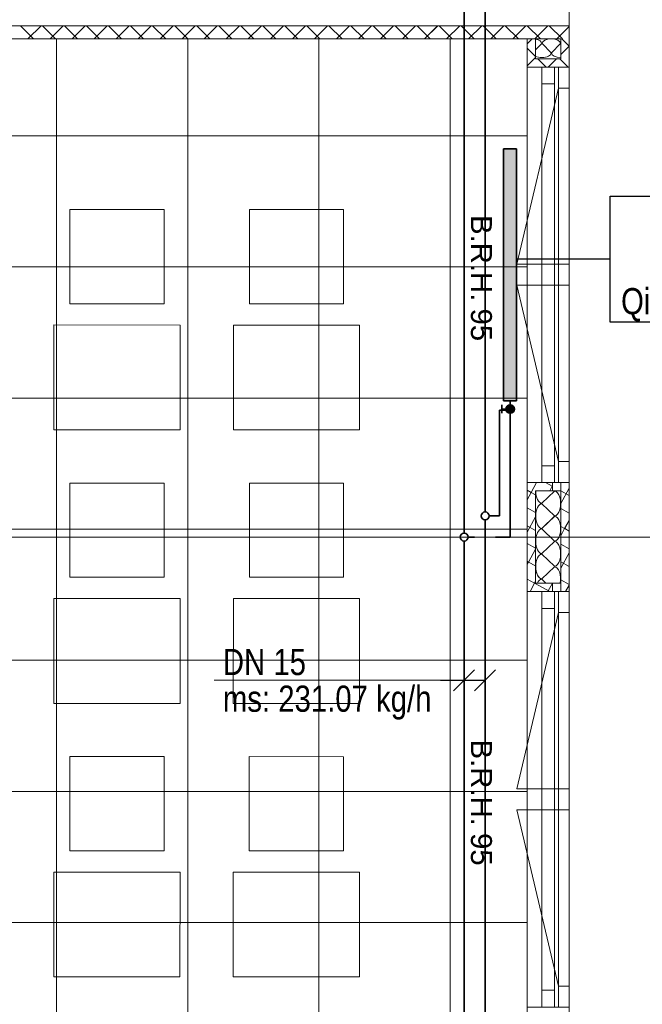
# Model space of a CAD drawing. Extents: x 229 to 926, y 37 to 878.
# Tile 50 of 194: x 622 to 681, y 321 to 415. Entities that reach past the tile are written whole.
import ezdxf
from ezdxf.lldxf.tags import DXFTag

# ---------------------------------------------------------------- set-up
doc = ezdxf.new("R2010")
doc.units = 0
doc.layers.get('0').update_dxf_attribs({"lineweight": 13})
for name, color, linetype, lineweight, true_color, plot in [('A_BI_Aussenwand', 5, 'Continuous', 18, 0x0000ff, False), ('A_BI_Fenster', 1, 'Continuous', 18, 0xff0000, False), ('A_BI_Innenwand', 7, 'Continuous', 18, 0x80ff80, False)]:
    doc.layers.add(name, color=color, linetype=linetype, lineweight=lineweight, true_color=true_color, plot=plot)
for name, color, linetype, lineweight in [('Ausstattung', 7, 'Continuous', 25), ('Axen', 7, 'Continuous', 25), ('Axen-A03ENJ5PI0', 7, 'Continuous', 25), ('Beschriftung', 7, 'Continuous', 25), ('Beschriftung-A03ENJ5NI0', 7, 'Continuous', 25), ('Deckenspiegel', 7, 'Continuous', 25), ('Fenster', 7, 'Continuous', 25), ('Fenster-A03ENJ5TI0', 7, 'Continuous', 25), ('Fullfläche', 7, 'Continuous', 25), ('Fullfläche-A03ENJ5QI0', 7, 'Continuous', 25), ('Wände', 7, 'Continuous', 25), ('Wände-A03ENJ5VI0', 7, 'Continuous', 25), ('X_BI_Text', 7, 'Continuous', 25)]:
    doc.layers.add(name, color=color, linetype=linetype, lineweight=lineweight)
for name, color, linetype, lineweight, true_color in [('H_BI_Heizkoerper', 1, 'Continuous', 35, 0xff0000), ('H_BI_Heizkoerperflaeche', 7, 'Continuous', 35, 0xffcccc), ('H_BI_Ruecklauf', 5, 'fein_strichliert', 35, 0x0000ff), ('H_BI_Vorlauf', 7, 'Continuous', 35, 0xed0e24)]:
    doc.layers.add(name, color=color, linetype=linetype, lineweight=lineweight, true_color=true_color)
doc.styles.get("Standard").update_dxf_attribs({"font": 'arial.ttf'})
tags = doc.linetypes.add('ALL_S25', pattern=[0.001, 0, -0.001]).pattern_tags.tags
tags[6:7] = [DXFTag(74, 4), DXFTag(75, 0), DXFTag(340, '0'), DXFTag(46, 1.0), DXFTag(50, 0.0), DXFTag(44, 0.0), DXFTag(45, 0.0)]
tags[4:5] = [DXFTag(74, 4), DXFTag(75, 0), DXFTag(340, '0'), DXFTag(46, 1.0), DXFTag(50, 0.0), DXFTag(44, 0.0), DXFTag(45, 0.0)]
tags = doc.linetypes.add('ALL_S25-A03ENJ5XI0', pattern=[0.001, 0, -0.001]).pattern_tags.tags
tags[6:7] = [DXFTag(74, 4), DXFTag(75, 0), DXFTag(340, '0'), DXFTag(46, 1.0), DXFTag(50, 0.0), DXFTag(44, 0.0), DXFTag(45, 0.0)]
tags[4:5] = [DXFTag(74, 4), DXFTag(75, 0), DXFTag(340, '0'), DXFTag(46, 1.0), DXFTag(50, 0.0), DXFTag(44, 0.0), DXFTag(45, 0.0)]
tags = doc.linetypes.add('fein_strichliert', pattern=[4, 1, -2, 1]).pattern_tags.tags
tags[8:9] = [DXFTag(74, 4), DXFTag(75, 0), DXFTag(340, '0'), DXFTag(46, 0.0), DXFTag(50, 0.0), DXFTag(44, 0.0), DXFTag(45, 0.0)]
tags[6:7] = [DXFTag(74, 4), DXFTag(75, 0), DXFTag(340, '0'), DXFTag(46, 0.0), DXFTag(50, 0.0), DXFTag(44, 0.0), DXFTag(45, 0.0)]
tags[4:5] = [DXFTag(74, 4), DXFTag(75, 0), DXFTag(340, '0'), DXFTag(46, 0.0), DXFTag(50, 0.0), DXFTag(44, 0.0), DXFTag(45, 0.0)]
tags = doc.linetypes.add('VERDECKT2_S2', pattern=[0.0027, 0.002, -0.0007]).pattern_tags.tags
tags[6:7] = [DXFTag(74, 4), DXFTag(75, 0), DXFTag(340, '0'), DXFTag(46, 1.0), DXFTag(50, 0.0), DXFTag(44, 0.0), DXFTag(45, 0.0)]
tags[4:5] = [DXFTag(74, 4), DXFTag(75, 0), DXFTag(340, '0'), DXFTag(46, 1.0), DXFTag(50, 0.0), DXFTag(44, 0.0), DXFTag(45, 0.0)]
tags = doc.linetypes.add('VERDECKT2_S2-A03ENJ5ZI0', pattern=[0.0027, 0.002, -0.0007]).pattern_tags.tags
tags[6:7] = [DXFTag(74, 4), DXFTag(75, 0), DXFTag(340, '0'), DXFTag(46, 1.0), DXFTag(50, 0.0), DXFTag(44, 0.0), DXFTag(45, 0.0)]
tags[4:5] = [DXFTag(74, 4), DXFTag(75, 0), DXFTag(340, '0'), DXFTag(46, 1.0), DXFTag(50, 0.0), DXFTag(44, 0.0), DXFTag(45, 0.0)]

# ---------------------------------------------------------------- blocks, each defined once
blk = doc.blocks.new('Referenz-A03ENJ5LI0', base_point=(255.728, 65.704))
at = {"layer": 'Ausstattung', "color": 0, "lineweight": -2}
for p, q in [((626.458, 387.595), (626.459, 396.57)), ((626.459, 396.57), (635.434, 396.569)), ((635.434, 396.569), (635.433, 387.594)), ((643.561, 387.593), (643.562, 396.568)), ((643.562, 396.568), (652.537, 396.567)), ((652.537, 396.567), (652.536, 387.592)), ((635.433, 387.594), (626.458, 387.595)), ((652.536, 387.592), (643.561, 387.593)), ((624.932, 375.573), (624.933, 385.563)), ((624.933, 385.563), (636.957, 385.562)), ((636.957, 385.562), (636.955, 375.571)), ((642.035, 375.57), (642.037, 385.561)), ((642.037, 385.561), (654.06, 385.56)), ((654.06, 385.56), (654.058, 375.569)), ((636.955, 375.571), (624.932, 375.573)), ((654.058, 375.569), (642.035, 375.57)), ((626.455, 361.517), (626.456, 370.492)), ((626.456, 370.492), (635.431, 370.491)), ((635.431, 370.491), (635.43, 361.516)), ((643.558, 361.515), (643.559, 370.49)), ((643.559, 370.49), (652.534, 370.489)), ((652.534, 370.489), (652.533, 361.514)), ((635.43, 361.516), (626.455, 361.517)), ((652.533, 361.514), (643.558, 361.515)), ((624.929, 349.495), (624.93, 359.485)), ((624.93, 359.485), (636.953, 359.484)), ((636.953, 359.484), (636.952, 349.493)), ((642.032, 349.493), (642.034, 359.483)), ((642.034, 359.483), (654.056, 359.482)), ((654.056, 359.482), (654.055, 349.491)), ((636.952, 349.493), (624.929, 349.495)), ((654.055, 349.491), (642.032, 349.493)), ((626.452, 335.439), (626.453, 344.414)), ((626.453, 344.414), (635.428, 344.413)), ((635.428, 344.413), (635.426, 335.438)), ((643.555, 335.437), (643.556, 344.412)), ((643.556, 344.412), (652.531, 344.411)), ((652.531, 344.411), (652.53, 335.436)), ((635.426, 335.438), (626.452, 335.439)), ((652.53, 335.436), (643.555, 335.437)), ((624.926, 323.417), (624.927, 333.407)), ((624.927, 333.407), (636.95, 333.406)), ((636.95, 333.406), (636.949, 323.415)), ((642.029, 323.415), (642.03, 333.405)), ((642.03, 333.405), (654.053, 333.404)), ((654.053, 333.404), (654.052, 323.413)), ((636.949, 323.415), (624.926, 323.417)), ((654.052, 323.413), (642.029, 323.415))]:
    blk.add_line(p, q, dxfattribs=at)
at = {"layer": 'Axen', "color": 0, "linetype": 'ALL_S25', "lineweight": -2, "ltscale": 0.13}
for p, q in [((674.034, 66.032), (674.034, 801.546)), ((735.547, 365.346), (301.662, 365.346))]:
    blk.add_line(p, q, dxfattribs=at)
at = {"layer": 'Fenster', "color": 0, "lineweight": -2}
for p, q in [((674.034, 410.146), (670.034, 410.146)), ((673.034, 410.146), (673.034, 370.546)), ((673.034, 408.146), (674.034, 408.146)), ((673.034, 391.346), (674.034, 391.346)), ((674.034, 389.346), (673.034, 389.346)), ((673.034, 372.546), (674.034, 372.546)), ((674.034, 370.546), (670.034, 370.546)), ((674.034, 360.146), (670.034, 360.146)), ((673.034, 360.146), (673.034, 320.546)), ((673.034, 358.146), (674.034, 358.146)), ((673.034, 341.346), (674.034, 341.346)), ((674.034, 339.346), (673.034, 339.346)), ((673.034, 322.546), (674.034, 322.546))]:
    blk.add_line(p, q, dxfattribs=at)
at = {"layer": 'Fenster', "color": 0, "linetype": 'VERDECKT2_S2', "lineweight": -2, "ltscale": 0.13}
for p, q in [((673.034, 408.146), (669.034, 391.346)), ((669.034, 391.346), (673.034, 391.346)), ((669.034, 389.346), (673.034, 389.346)), ((673.034, 372.546), (669.034, 389.346)), ((673.034, 358.146), (669.034, 341.346)), ((669.034, 341.346), (673.034, 341.346)), ((669.034, 339.346), (673.034, 339.346)), ((673.034, 322.546), (669.034, 339.346))]:
    blk.add_line(p, q, dxfattribs=at)
at = {"layer": 'Fullfläche', "color": 0, "lineweight": -2}
for p, q in [((621.742, 414.09), (622.985, 412.846)), ((623.706, 414.09), (622.464, 412.846)), ((623.842, 414.09), (625.085, 412.846)), ((625.806, 414.09), (624.564, 412.846)), ((625.942, 414.09), (627.186, 412.846)), ((627.906, 414.091), (626.663, 412.846)), ((628.043, 414.091), (629.286, 412.846)), ((630.006, 414.091), (628.763, 412.846)), ((630.143, 414.091), (631.387, 412.846)), ((632.106, 414.091), (630.863, 412.846)), ((632.243, 414.091), (633.487, 412.846)), ((634.206, 414.091), (632.962, 412.846)), ((634.343, 414.091), (635.587, 412.846)), ((636.306, 414.092), (635.062, 412.846)), ((636.443, 414.092), (637.688, 412.846)), ((638.406, 414.092), (637.162, 412.846)), ((638.543, 414.092), (639.788, 412.846)), ((640.505, 414.092), (639.261, 412.846)), ((640.643, 414.092), (641.889, 412.846)), ((642.605, 414.092), (641.361, 412.846)), ((642.744, 414.092), (643.989, 412.846)), ((644.705, 414.093), (643.46, 412.846)), ((644.844, 414.093), (646.089, 412.846)), ((646.805, 414.093), (645.56, 412.846)), ((646.944, 414.093), (648.19, 412.846)), ((648.905, 414.093), (647.66, 412.846)), ((649.044, 414.093), (650.29, 412.846)), ((651.005, 414.093), (649.759, 412.846)), ((651.144, 414.093), (652.39, 412.846)), ((653.105, 414.094), (651.859, 412.846)), ((653.244, 414.094), (654.491, 412.846)), ((655.204, 414.094), (653.958, 412.846)), ((655.344, 414.094), (656.591, 412.846)), ((657.304, 414.094), (656.058, 412.846)), ((657.444, 414.094), (658.692, 412.846)), ((659.404, 414.094), (658.158, 412.846)), ((659.545, 414.094), (660.792, 412.846)), ((661.504, 414.095), (660.257, 412.846)), ((661.645, 414.095), (662.892, 412.846)), ((663.604, 414.095), (662.357, 412.846)), ((663.745, 414.095), (664.993, 412.846)), ((665.704, 414.095), (664.456, 412.846)), ((665.845, 414.095), (667.093, 412.846)), ((667.804, 414.095), (666.556, 412.846)), ((667.945, 414.095), (669.194, 412.846)), ((669.904, 414.096), (668.656, 412.846)), ((670.045, 414.096), (671.294, 412.846)), ((672.003, 414.096), (670.755, 412.846)), ((672.145, 414.096), (673.394, 412.846)), ((674.034, 414.027), (672.855, 412.846)), ((670.521, 412.846), (670.034, 412.358)), ((671.417, 412.396), (670.835, 411.789)), ((672.317, 411.496), (671.453, 412.396)), ((673.217, 412.396), (672.353, 411.496)), ((674.031, 412.153), (673.235, 411.358)), ((674.031, 412.157), (673.341, 412.846)), ((674.034, 412.158), (674.033, 412.157)), ((674.034, 412.152), (674.033, 412.153)), ((670.034, 411.954), (670.835, 411.152)), ((670.835, 411.06), (670.035, 410.259)), ((671.041, 410.946), (671.84, 410.146)), ((672.821, 410.946), (672.022, 410.146)), ((673.141, 410.946), (673.235, 410.852)), ((673.942, 410.146), (673.235, 410.852)), ((670.936, 370.546), (670.418, 369.603)), ((671.78, 370.546), (672.431, 370.188)), ((672.431, 370.186), (672.189, 369.746)), ((674.034, 370.018), (673.233, 368.559)), ((670.034, 369.811), (670.414, 369.602)), ((670.415, 369.6), (670.034, 368.906)), ((670.419, 369.601), (670.833, 369.374)), ((672.633, 369.722), (671.433, 368.57)), ((673.233, 369.749), (674.034, 369.308)), ((670.034, 368.117), (670.833, 367.678)), ((671.433, 368.522), (672.633, 367.37)), ((673.233, 368.055), (674.034, 367.614)), ((670.833, 367.277), (670.034, 365.821)), ((672.633, 367.322), (671.433, 366.17)), ((670.034, 366.423), (670.833, 365.984)), ((671.433, 366.122), (672.633, 364.97)), ((673.233, 366.359), (673.603, 366.155)), ((673.604, 366.153), (673.233, 365.478)), ((674.034, 366.934), (673.607, 366.157)), ((673.608, 366.154), (674.034, 365.92)), ((670.034, 364.729), (670.833, 364.29)), ((670.833, 364.193), (670.16, 362.967)), ((672.633, 364.922), (671.433, 363.77)), ((673.233, 364.665), (674.034, 364.224)), ((671.433, 363.722), (672.633, 362.57)), ((674.034, 363.852), (673.233, 362.394)), ((670.034, 363.034), (670.156, 362.966)), ((670.157, 362.964), (670.034, 362.74)), ((670.161, 362.965), (670.833, 362.596)), ((672.633, 362.522), (671.434, 361.37)), ((673.233, 362.971), (674.034, 362.53)), ((670.034, 361.34), (670.743, 360.95)), ((670.743, 360.948), (670.303, 360.146)), ((670.834, 361.109), (670.747, 360.951)), ((670.747, 360.949), (672.206, 360.146)), ((671.434, 361.322), (671.825, 360.946)), ((672.434, 360.94), (671.998, 360.146)), ((673.234, 361.277), (674.034, 360.837)), ((674.034, 360.767), (673.693, 360.146))]:
    blk.add_line(p, q, dxfattribs=at)
for centre, major_axis, start_param, end_param in [((670.535, 412.396), (-0.882, 0), 3.141593, 4.365296), ((672.335, 412.396), (-0.882, 0), 3.141593, 6.283185), ((671.435, 411.496), (-0.882, 0), 0.822547, 1.570796), ((671.435, 411.496), (-0.882, 0), 1.570796, 3.141593), ((673.235, 411.496), (-0.882, 0), 0, 1.570742), ((671.433, 369.746), (0, -1.176), 4.712446, 6.283185), ((672.633, 368.546), (0, -1.176), 0, 3.141593), ((671.433, 367.346), (0, -1.176), 3.141593, 4.712389), ((671.433, 367.346), (0, -1.176), 4.712389, 6.283185), ((672.633, 366.146), (0, -1.176), 0, 3.141593), ((671.433, 364.946), (0, -1.176), 3.141593, 4.712389), ((671.433, 364.946), (0, -1.176), 4.712389, 6.283185), ((672.633, 363.746), (0, -1.176), 0, 3.141593), ((671.433, 362.546), (0, -1.176), 3.141593, 4.712389), ((671.433, 362.546), (0, -1.176), 4.712389, 6.283185), ((672.634, 361.346), (0, -1.176), 1.223663, 3.141593), ((671.434, 360.146), (0, -1.176), 3.141593, 3.964277)]:
    blk.add_ellipse(centre, major_axis=major_axis, ratio=0.5, start_param=start_param, end_param=end_param, dxfattribs=at)
at = {"layer": 'Wände', "color": 0, "lineweight": -2}
for p, q in [((674.034, 365.346), (674.034, 465.346)), ((674.034, 414.096), (554.084, 414.082)), ((673.234, 412.846), (555.334, 412.846)), ((670.034, 412.846), (670.034, 367.846)), ((670.835, 410.946), (670.835, 412.846)), ((673.235, 412.846), (673.235, 410.946)), ((673.235, 410.946), (670.835, 410.946)), ((672.432, 370.546), (672.433, 369.746)), ((673.233, 370.546), (673.234, 360.146)), ((670.834, 360.946), (670.833, 369.746)), ((670.833, 369.746), (673.233, 369.746)), ((670.034, 166.147), (670.034, 367.846)), ((674.034, 215.346), (674.034, 365.346)), ((671.034, 360.946), (670.834, 360.946)), ((673.234, 360.946), (671.034, 360.946)), ((672.434, 360.946), (672.434, 360.146))]:
    blk.add_line(p, q, dxfattribs=at)
at = {"layer": 'Beschriftung', "color": 0, "lineweight": -2, "char_height": 2, "attachment_point": 1, "rotation": 270.00001}
for s, insert in [('{\\fArial;B.R.H.}', (666.676, 396.045)), ('{\\fArial;95}', (666.676, 387.133)), ('{\\fArial;B.R.H.}', (666.676, 346.045)), ('{\\fArial;95}', (666.676, 337.133))]:
    blk.add_mtext(s, dxfattribs=dict(at, insert=insert))
blk = doc.blocks.new('Referenz-A03ENJ62I0', base_point=(255.728, 65.706))
at = {"layer": 'Axen-A03ENJ5PI0', "color": 0, "linetype": 'ALL_S25-A03ENJ5XI0', "lineweight": -2, "ltscale": 0.13}
for p, q in [((674.033, 66.032), (674.033, 801.546)), ((735.547, 365.347), (301.663, 365.347))]:
    blk.add_line(p, q, dxfattribs=at)
at = {"layer": 'Deckenspiegel', "color": 0, "lineweight": -2}
for p, q in [((670.033, 412.847), (555.333, 412.847)), ((625.183, 412.847), (625.183, 169.348)), ((637.683, 412.847), (637.683, 169.348)), ((650.183, 412.847), (650.183, 169.348)), ((662.683, 412.847), (662.683, 169.348)), ((670.034, 169.348), (670.033, 412.847)), ((670.033, 403.597), (555.333, 403.597)), ((670.033, 391.097), (555.333, 391.097)), ((670.033, 378.597), (555.333, 378.597)), ((670.033, 366.097), (555.333, 366.097)), ((670.033, 353.597), (555.333, 353.597)), ((670.033, 341.097), (555.333, 341.097)), ((670.033, 328.598), (555.333, 328.597))]:
    blk.add_line(p, q, dxfattribs=at)
at = {"layer": 'Fenster-A03ENJ5TI0', "color": 0, "lineweight": -2}
for p, q in [((674.033, 410.147), (670.033, 410.147)), ((673.033, 410.147), (673.033, 370.547)), ((673.033, 408.147), (674.033, 408.147)), ((673.033, 391.347), (674.033, 391.347)), ((674.033, 389.347), (673.033, 389.347)), ((673.033, 372.547), (674.033, 372.547)), ((674.033, 370.547), (670.033, 370.547)), ((674.033, 360.147), (670.033, 360.147)), ((673.033, 360.147), (673.033, 320.547)), ((673.033, 358.147), (674.033, 358.147)), ((673.033, 341.347), (674.033, 341.347)), ((674.033, 339.347), (673.033, 339.347)), ((673.033, 322.547), (674.033, 322.547))]:
    blk.add_line(p, q, dxfattribs=at)
at = {"layer": 'Fenster-A03ENJ5TI0', "color": 0, "linetype": 'VERDECKT2_S2-A03ENJ5ZI0', "lineweight": -2, "ltscale": 0.13}
for p, q in [((673.033, 408.147), (669.033, 391.347)), ((669.033, 391.347), (673.033, 391.347)), ((669.033, 389.347), (673.033, 389.347)), ((673.033, 372.547), (669.033, 389.347)), ((673.033, 358.147), (669.033, 341.347)), ((669.033, 341.347), (673.033, 341.347)), ((669.033, 339.347), (673.033, 339.347)), ((673.033, 322.547), (669.033, 339.347))]:
    blk.add_line(p, q, dxfattribs=at)
at = {"layer": 'Fullfläche-A03ENJ5QI0', "color": 0, "lineweight": -2}
for p, q in [((621.742, 414.091), (622.985, 412.847)), ((623.706, 414.091), (622.464, 412.847)), ((623.842, 414.091), (625.085, 412.847)), ((625.806, 414.091), (624.563, 412.847)), ((625.942, 414.091), (627.185, 412.847)), ((627.906, 414.091), (626.663, 412.847)), ((628.042, 414.091), (629.286, 412.847)), ((630.006, 414.092), (628.763, 412.847)), ((630.142, 414.092), (631.386, 412.847)), ((632.105, 414.092), (630.862, 412.847)), ((632.242, 414.092), (633.486, 412.847)), ((634.205, 414.092), (632.962, 412.847)), ((634.342, 414.092), (635.587, 412.847)), ((636.305, 414.092), (635.061, 412.847)), ((636.443, 414.092), (637.687, 412.847)), ((638.405, 414.093), (637.161, 412.847)), ((638.543, 414.093), (639.788, 412.847)), ((640.505, 414.093), (639.261, 412.847)), ((640.643, 414.093), (641.888, 412.847)), ((642.605, 414.093), (641.36, 412.847)), ((642.743, 414.093), (643.988, 412.847)), ((644.704, 414.093), (643.46, 412.847)), ((644.843, 414.093), (646.089, 412.847)), ((646.804, 414.094), (645.559, 412.847)), ((646.943, 414.094), (648.189, 412.847)), ((648.904, 414.094), (647.659, 412.847)), ((649.043, 414.094), (650.289, 412.847)), ((651.004, 414.094), (649.759, 412.847)), ((651.143, 414.094), (652.39, 412.847)), ((653.104, 414.094), (651.858, 412.847)), ((653.244, 414.094), (654.49, 412.847)), ((655.204, 414.095), (653.958, 412.847)), ((655.344, 414.095), (656.591, 412.847)), ((657.304, 414.095), (656.057, 412.847)), ((657.444, 414.095), (658.691, 412.847)), ((659.404, 414.095), (658.157, 412.847)), ((659.544, 414.095), (660.791, 412.847)), ((661.503, 414.095), (660.257, 412.847)), ((661.644, 414.095), (662.892, 412.847)), ((663.603, 414.096), (662.356, 412.847)), ((663.744, 414.096), (664.992, 412.847)), ((665.703, 414.096), (664.456, 412.847)), ((665.844, 414.096), (667.093, 412.847)), ((667.803, 414.096), (666.555, 412.847)), ((667.944, 414.096), (669.193, 412.847)), ((669.903, 414.096), (668.655, 412.847)), ((670.044, 414.096), (671.293, 412.847)), ((672.003, 414.097), (670.755, 412.847)), ((672.145, 414.097), (673.394, 412.847)), ((674.033, 414.027), (672.854, 412.847)), ((670.52, 412.847), (670.033, 412.359)), ((671.416, 412.397), (670.834, 411.79)), ((672.316, 411.497), (671.452, 412.397)), ((673.216, 412.397), (672.352, 411.497)), ((674.03, 412.154), (673.234, 411.358)), ((674.03, 412.158), (673.341, 412.847)), ((674.034, 412.159), (674.032, 412.158)), ((674.034, 412.153), (674.032, 412.154)), ((670.033, 411.954), (670.834, 411.153)), ((670.834, 411.061), (670.034, 410.26)), ((671.041, 410.946), (671.84, 410.147)), ((672.82, 410.947), (672.021, 410.147)), ((673.14, 410.947), (673.234, 410.853)), ((673.941, 410.147), (673.234, 410.853)), ((670.935, 370.547), (670.417, 369.604)), ((671.78, 370.547), (672.43, 370.189)), ((672.43, 370.187), (672.189, 369.747)), ((674.033, 370.019), (673.232, 368.56)), ((670.033, 369.812), (670.413, 369.603)), ((670.414, 369.601), (670.033, 368.907)), ((670.418, 369.602), (670.832, 369.374)), ((672.632, 369.723), (671.432, 368.571)), ((673.232, 369.75), (674.033, 369.309)), ((670.033, 368.118), (670.832, 367.679)), ((671.432, 368.523), (672.632, 367.371)), ((673.232, 368.056), (674.033, 367.615)), ((670.832, 367.278), (670.033, 365.822)), ((672.632, 367.323), (671.432, 366.171)), ((670.033, 366.424), (670.832, 365.985)), ((671.432, 366.123), (672.632, 364.971)), ((673.232, 366.36), (673.602, 366.156)), ((673.603, 366.154), (673.232, 365.479)), ((674.033, 366.935), (673.606, 366.157)), ((673.607, 366.155), (674.033, 365.921)), ((670.033, 364.73), (670.833, 364.29)), ((670.833, 364.194), (670.16, 362.968)), ((672.632, 364.923), (671.433, 363.771)), ((673.233, 364.666), (674.033, 364.225)), ((671.433, 363.723), (672.633, 362.571)), ((674.033, 363.853), (673.233, 362.395)), ((670.033, 363.035), (670.156, 362.967)), ((670.156, 362.965), (670.033, 362.741)), ((670.16, 362.966), (670.833, 362.596)), ((672.633, 362.523), (671.433, 361.371)), ((673.233, 362.972), (674.033, 362.531)), ((670.033, 361.341), (670.742, 360.951)), ((670.743, 360.949), (670.303, 360.147)), ((670.833, 361.11), (670.746, 360.952)), ((670.747, 360.95), (672.206, 360.147)), ((671.433, 361.323), (671.825, 360.947)), ((672.433, 360.941), (671.997, 360.147)), ((673.233, 361.278), (674.033, 360.837)), ((674.033, 360.768), (673.692, 360.147))]:
    blk.add_line(p, q, dxfattribs=at)
for centre, major_axis, start_param, end_param in [((670.534, 412.396), (-0.882, 0), 3.141593, 4.365296), ((672.334, 412.397), (-0.882, 0), 3.141593, 6.283185), ((671.434, 411.497), (-0.882, 0), 0.822547, 1.570796), ((671.434, 411.497), (-0.882, 0), 1.570796, 3.141593), ((673.234, 411.497), (-0.882, 0), 0, 1.570742), ((671.432, 369.747), (0, -1.176), 4.712446, 6.283185), ((672.632, 368.547), (0, -1.176), 0, 3.141593), ((671.432, 367.347), (0, -1.176), 3.141593, 4.712389), ((671.432, 367.347), (0, -1.176), 4.712389, 6.283185), ((672.632, 366.147), (0, -1.176), 0, 3.141593), ((671.432, 364.947), (0, -1.176), 3.141593, 4.712389), ((671.432, 364.947), (0, -1.176), 4.712389, 6.283185), ((672.633, 363.747), (0, -1.176), 0, 3.141593), ((671.433, 362.547), (0, -1.176), 3.141593, 4.712389), ((671.433, 362.547), (0, -1.176), 4.712389, 6.283185), ((672.633, 361.347), (0, -1.176), 1.223663, 3.141593), ((671.433, 360.147), (0, -1.176), 3.141593, 3.964277)]:
    blk.add_ellipse(centre, major_axis=major_axis, ratio=0.5, start_param=start_param, end_param=end_param, dxfattribs=at)
at = {"layer": 'Wände-A03ENJ5VI0', "color": 0, "lineweight": -2}
for p, q in [((674.033, 365.347), (674.033, 465.347)), ((674.033, 414.097), (554.083, 414.082)), ((673.233, 412.847), (555.333, 412.847)), ((670.033, 412.847), (670.033, 367.847)), ((670.834, 410.946), (670.834, 412.846)), ((673.234, 412.847), (673.234, 410.947)), ((673.234, 410.947), (670.834, 410.946)), ((672.432, 370.547), (672.432, 369.747)), ((673.232, 370.547), (673.233, 360.147)), ((670.833, 360.947), (670.832, 369.747)), ((670.832, 369.747), (673.232, 369.747)), ((670.033, 166.148), (670.033, 367.847)), ((674.033, 215.347), (674.033, 365.347)), ((671.033, 360.947), (670.833, 360.947)), ((673.233, 360.947), (671.033, 360.947)), ((672.433, 360.947), (672.433, 360.147))]:
    blk.add_line(p, q, dxfattribs=at)
at = {"layer": 'Beschriftung-A03ENJ5NI0', "color": 0, "lineweight": -2, "char_height": 2, "attachment_point": 1, "rotation": 270.00001}
for s, insert in [('{\\fArial;B.R.H.}', (666.675, 396.046)), ('{\\fArial;95}', (666.675, 387.134)), ('{\\fArial;B.R.H.}', (666.675, 346.046)), ('{\\fArial;95}', (666.675, 337.134))]:
    blk.add_mtext(s, dxfattribs=dict(at, insert=insert))
blk = doc.blocks.new('Wand-A03ENJ6OI0', base_point=(670.033, 165.343))
at = {"color": 0, "linetype": 'ByBlock', "lineweight": -2, "ltscale": 0.18}
for p, q in [((674.033, 420.546), (674.033, 410.146)), ((670.033, 412.844), (670.033, 410.146)), ((670.033, 370.546), (670.033, 360.146)), ((674.033, 370.546), (674.033, 360.146))]:
    blk.add_line(p, q, dxfattribs=at)
blk = doc.blocks.new('Fenster-A03ENJ72I0', base_point=(670.033, 370.546))
at = {"color": 0, "linetype": 'ByBlock', "lineweight": -2, "ltscale": 0.18}
for p, q in [((670.033, 410.146), (670.033, 370.546)), ((670.033, 410.146), (674.033, 410.146)), ((671.433, 410.146), (671.433, 370.546)), ((672.633, 410.146), (672.633, 370.546)), ((674.033, 410.146), (674.033, 370.546)), ((671.433, 408.546), (672.633, 408.546)), ((671.433, 372.146), (672.633, 372.146)), ((670.033, 370.546), (674.033, 370.546))]:
    blk.add_line(p, q, dxfattribs=at)
at = {"color": 0, "linetype": 'fein_strichliert', "lineweight": -2, "ltscale": 0.18}
blk.add_line((671.433, 370.546), (672.633, 370.546), dxfattribs=at)
blk = doc.blocks.new('Fenster-A03ENJ74I0', base_point=(670.033, 320.546))
at = {"color": 0, "linetype": 'ByBlock', "lineweight": -2, "ltscale": 0.18}
for p, q in [((670.033, 360.146), (670.033, 320.546)), ((670.033, 360.146), (674.033, 360.146)), ((671.433, 360.146), (671.433, 320.546)), ((672.633, 360.146), (672.633, 320.546)), ((674.033, 360.146), (674.033, 320.546)), ((671.433, 358.546), (672.633, 358.546)), ((671.433, 322.146), (672.633, 322.146)), ((670.033, 320.546), (674.033, 320.546))]:
    blk.add_line(p, q, dxfattribs=at)
at = {"color": 0, "linetype": 'fein_strichliert', "lineweight": -2, "ltscale": 0.18}
blk.add_line((671.433, 320.546), (672.633, 320.546), dxfattribs=at)
blk = doc.blocks.new('Heizkörper-A03ENJ9YI0', base_point=(667.61, 376.743))
at = {"color": 0, "linetype": 'ByBlock', "lineweight": -2, "ltscale": 0.35}
for p, q in [((667.79, 378.343), (667.79, 402.343)), ((667.79, 402.343), (669.03, 402.343)), ((669.03, 402.343), (669.03, 378.343)), ((669.03, 378.343), (667.79, 378.343))]:
    blk.add_line(p, q, dxfattribs=at)
at = {"layer": 'H_BI_Heizkoerperflaeche', "linetype": 'ByBlock', "lineweight": -2, "ltscale": 0.35}
blk.add_solid([(669.03, 378.343), (667.79, 378.343), (669.03, 402.343), (667.79, 402.343)], dxfattribs=at)
at = {"layer": 'H_BI_Ruecklauf', "linetype": 'fein_strichliert', "lineweight": -2, "ltscale": 0.35}
blk.add_line((668.41, 378.343), (668.41, 377.443), dxfattribs=at)
blk.add_circle((668.41, 377.443), 0.1, dxfattribs=at)
at = {"layer": 'H_BI_Vorlauf', "linetype": 'ByBlock', "lineweight": -2, "ltscale": 0.35}
for p, q in [((668.41, 378.343), (668.41, 376.743)), ((667.61, 377.143), (667.61, 377.943)), ((668.01, 377.543), (667.61, 377.543))]:
    blk.add_line(p, q, dxfattribs=at)
for radius in [0.4, 0.3, 0.2, 0.1]:
    blk.add_circle((668.41, 377.543), radius, dxfattribs=at)
blk = doc.blocks.new('Bauteilbeschriftung-A03ENJA0I0', base_point=(669.03, 385.834))
at = {"color": 0, "lineweight": -2}
for p, q in [((677.937, 397.834), (716.581, 397.834)), ((677.937, 385.834), (677.937, 397.834)), ((716.581, 397.834), (716.581, 385.834)), ((716.581, 385.834), (677.937, 385.834))]:
    blk.add_line(p, q, dxfattribs=at)
at = {"color": 0, "linetype": 'ByBlock', "lineweight": -2, "ltscale": 0.25}
blk.add_line((677.937, 391.834), (669.03, 391.834), dxfattribs=at)
at = {"color": 0, "linetype": 'ByBlock', "lineweight": -2, "ltscale": 0.25, "char_height": 2.5, "attachment_point": 1}
for s, insert in [('{\\W0.8;\\fArial;Flächenheizkörper}', (685.861, 397.084)), ('{\\W0.8;\\fArial;L: 1200 H: 500 T: 62}', (684.702, 393.084)), ('{\\W0.8;\\fArial;Qist =762 Watt  ms: 23.7 kg/h}', (678.981, 389.084))]:
    blk.add_mtext(s, dxfattribs=dict(at, insert=insert))
blk = doc.blocks.new('Mapress Edelstahl Rohr 14401-A03ENJBMI0', base_point=(664.403, 365.346))
at = {"color": 0, "linetype": 'ByBlock', "lineweight": -2, "ltscale": 0.35}
for p, q in [((668.41, 376.743), (668.41, 365.346)), ((665.028, 365.346), (664.403, 365.346)), ((668.41, 365.346), (667.028, 365.346))]:
    blk.add_line(p, q, dxfattribs=at)
blk = doc.blocks.new('Mapress Edelstahl Rohr 14401-A03ENJBOI0', base_point=(666.403, 367.363))
at = {"color": 0, "linetype": 'ByBlock', "lineweight": -2, "ltscale": 0.35}
for p, q in [((668.41, 377.443), (667.41, 377.443)), ((667.41, 377.443), (667.41, 367.363)), ((667.41, 367.363), (666.403, 367.363))]:
    blk.add_line(p, q, dxfattribs=at)
blk = doc.blocks.new('Mapress Edelstahl Rohr 14401-A03ENJDCI0', base_point=(666.028, 313.522))
at = {"color": 0, "linetype": 'ByBlock', "lineweight": -2, "ltscale": 0.35}
blk.add_line((666.028, 313.522), (666.028, 366.988), dxfattribs=at)
blk = doc.blocks.new('Bauteilbeschriftung-A03ENJDEI0', base_point=(640.203, 348.689))
at = {"color": 0, "linetype": 'ByBlock', "lineweight": -2, "ltscale": 0.25}
for p, q in [((665.028, 352.689), (663.028, 350.689)), ((667.028, 352.689), (665.028, 350.689)), ((661.789, 351.689), (666.028, 351.689))]:
    blk.add_line(p, q, dxfattribs=at)
at = {"color": 0, "lineweight": 18}
blk.add_line((640.203, 351.689), (661.789, 351.689), dxfattribs=at)
at = {"color": 0, "lineweight": -2}
blk.add_circle((661.789, 351.689), 0.01, dxfattribs=at)
at = {"color": 0, "linetype": 'ByBlock', "lineweight": -2, "ltscale": 0.25, "char_height": 2.5, "attachment_point": 1}
for s, insert in [('{\\W0.8;\\fArial;DN 15}', (641.036, 354.689)), ('{\\W0.8;\\fArial;ms: 231.07 kg/h}', (641.036, 351.189))]:
    blk.add_mtext(s, dxfattribs=dict(at, insert=insert))
blk = doc.blocks.new('T-Stück-A03ENJDGI0', base_point=(665.653, 366.988))
at = {"color": 0, "linetype": 'Continuous', "lineweight": -2, "ltscale": 0.35}
blk.add_circle((666.028, 367.363), 0.375, dxfattribs=at)
blk = doc.blocks.new('Mapress Edelstahl Rohr 14401-A03ENJDII0', base_point=(664.028, 314.646))
at = {"color": 0, "linetype": 'ByBlock', "lineweight": -2, "ltscale": 0.35}
blk.add_line((664.028, 314.646), (664.028, 364.971), dxfattribs=at)
blk = doc.blocks.new('T-Stück-A03ENJDKI0', base_point=(663.653, 364.971))
at = {"color": 0, "lineweight": -2}
blk.add_circle((664.028, 365.346), 0.375, dxfattribs=at)
blk = doc.blocks.new('Wand-A03ENJGMI0', base_point=(555.33, 412.844))
at = {"color": 0, "linetype": 'ByBlock', "lineweight": -2, "ltscale": 0.18}
for p, q in [((555.33, 417.846), (670.033, 417.846)), ((555.33, 412.844), (670.033, 412.844))]:
    blk.add_line(p, q, dxfattribs=at)
blk = doc.blocks.new('Mapress Edelstahl Rohr 14401-A03ENJH6I0', base_point=(664.028, 365.721))
at = {"color": 0, "linetype": 'ByBlock', "lineweight": -2, "ltscale": 0.35}
blk.add_line((664.028, 365.721), (664.028, 464.971), dxfattribs=at)
blk = doc.blocks.new('Mapress Edelstahl Rohr 14401-A03ENJHEI0', base_point=(666.028, 367.738))
at = {"color": 0, "linetype": 'ByBlock', "lineweight": -2, "ltscale": 0.35}
blk.add_line((666.028, 367.738), (666.028, 462.654), dxfattribs=at)

msp = doc.modelspace()

# ---------------------------------------------------------------- block references
at = {"color": 251, "lineweight": 13, "ltscale": 0.13, "true_color": 0x606060}
for name, p in [('Referenz-A03ENJ5LI0', (255.728, 65.704)), ('Referenz-A03ENJ62I0', (255.728, 65.706))]:
    msp.add_blockref(name, p, dxfattribs=at)
at = {"layer": 'A_BI_Aussenwand', "ltscale": 0.18}
msp.add_blockref('Wand-A03ENJ6OI0', (670.033, 165.343), dxfattribs=at)
at = {"layer": 'A_BI_Fenster', "ltscale": 0.18}
for name, p in [('Fenster-A03ENJ72I0', (670.033, 370.546)), ('Fenster-A03ENJ74I0', (670.033, 320.546))]:
    msp.add_blockref(name, p, dxfattribs=at)
at = {"layer": 'A_BI_Innenwand', "ltscale": 0.18}
msp.add_blockref('Wand-A03ENJGMI0', (555.33, 412.844), dxfattribs=at)
at = {"layer": 'H_BI_Heizkoerper', "ltscale": 0.35}
msp.add_blockref('Heizkörper-A03ENJ9YI0', (667.61, 376.743), dxfattribs=at)
at = {"layer": 'H_BI_Ruecklauf', "ltscale": 0.35}
for name, p in [('Mapress Edelstahl Rohr 14401-A03ENJHEI0', (666.028, 367.738)), ('Mapress Edelstahl Rohr 14401-A03ENJBOI0', (666.403, 367.363)), ('T-Stück-A03ENJDGI0', (665.653, 366.988)), ('Mapress Edelstahl Rohr 14401-A03ENJDCI0', (666.028, 313.522))]:
    msp.add_blockref(name, p, dxfattribs=at)
at = {"layer": 'H_BI_Vorlauf', "ltscale": 0.35}
for name, p in [('Mapress Edelstahl Rohr 14401-A03ENJH6I0', (664.028, 365.721)), ('Mapress Edelstahl Rohr 14401-A03ENJBMI0', (664.403, 365.346)), ('T-Stück-A03ENJDKI0', (663.653, 364.971)), ('Mapress Edelstahl Rohr 14401-A03ENJDII0', (664.028, 314.646))]:
    msp.add_blockref(name, p, dxfattribs=at)
at = {"layer": 'X_BI_Text', "ltscale": 0.25}
for name, p in [('Bauteilbeschriftung-A03ENJA0I0', (669.03, 385.834)), ('Bauteilbeschriftung-A03ENJDEI0', (640.203, 348.689))]:
    msp.add_blockref(name, p, dxfattribs=at)

doc.saveas('drawing.dxf')
